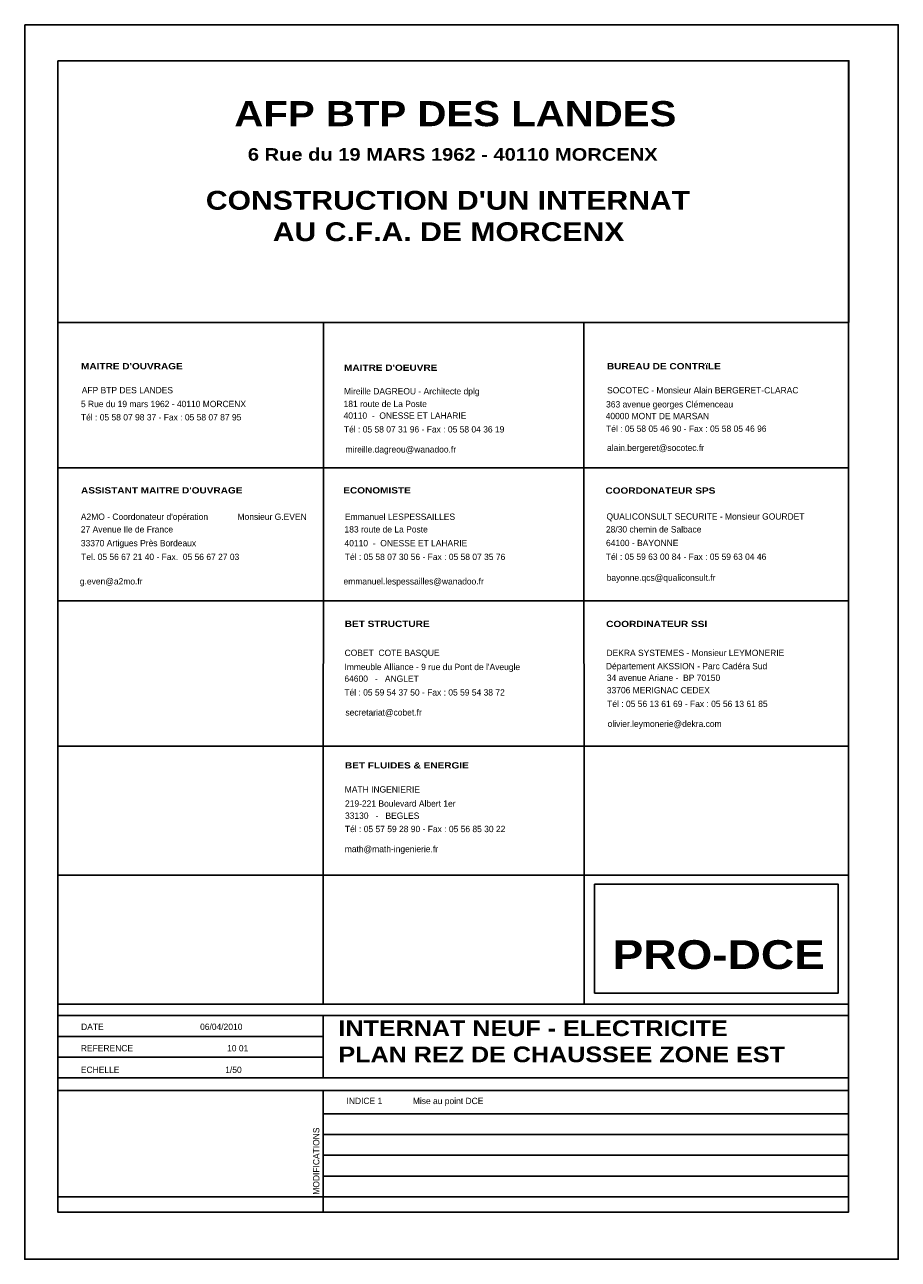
# Model space of a CAD drawing. Header units: millimetres. Extents: x -15 to 127, y -65 to 67.
# Tile 1 of 256: x -2 to 9, y -55 to -40. Entities that reach past the tile are written whole.
import ezdxf

# ---------------------------------------------------------------- set-up
doc = ezdxf.new("R2010")
doc.units = ezdxf.units.MM
doc.header["$MEASUREMENT"] = 0
doc.layers.add('CADRE', color=7, linetype='Continuous')
doc.styles.get("Standard").update_dxf_attribs({"font": 'BKANT.TTF'})

msp = doc.modelspace()

# ---------------------------------------------------------------- linework, layer by layer
at = {"color": 0}
for p, q in [((1.908, -43.983), (1.905, -52.173)), ((5.038, -43.983), (5.041, -52.173)), ((-1.283, -45.724), (8.224, -45.724)), ((-1.283, -47.324), (8.224, -47.324)), ((-1.283, -49.069), (8.224, -49.069)), ((-1.283, -50.623), (8.224, -50.623)), ((-1.283, -52.173), (8.224, -52.173)), ((-1.286, -52.312), (8.217, -52.312)), ((1.903, -52.308), (1.903, -53.057)), ((-1.286, -52.562), (1.903, -52.562)), ((-1.286, -52.812), (1.903, -52.812)), ((-1.286, -53.062), (8.221, -53.062)), ((-1.283, -53.212), (8.221, -53.212)), ((1.904, -53.203), (1.904, -54.676)), ((1.904, -53.492), (8.221, -53.492)), ((1.904, -53.742), (8.217, -53.742)), ((1.904, -53.992), (8.221, -53.992)), ((1.904, -54.242), (8.221, -54.242)), ((-1.286, -54.492), (8.221, -54.492))]:
    msp.add_line(p, q, dxfattribs=at)
for points in [[(-1.283, -40.826), (8.217, -40.826), (8.217, -54.676), (-1.283, -54.676), (-1.283, -40.826)], [(-1.283, -40.826), (8.224, -40.826), (8.224, -43.974), (-1.283, -43.974), (-1.283, -40.826)]]:
    msp.add_lwpolyline(points)
msp.add_lwpolyline([(5.167, -50.731), (8.095, -50.731), (8.095, -52.041), (5.167, -52.041), (5.167, -50.731)], dxfattribs=at)
at = {"layer": 'CADRE'}
msp.add_lwpolyline([(-1.683, -40.393), (8.817, -40.393), (8.817, -55.243), (-1.683, -55.243), (-1.683, -40.393)], dxfattribs=at)

# ---------------------------------------------------------------- texts
at = {"attachment_point": 1}
for s, insert, char_height, width in [('{\\fArial Black|b0|i0|c0|p34;AFP BTP DES LANDES}', (0.837, -41.312), 0.30207, 5.1241), ('{\\fArial Black|b0|i0|c0|p34;6 Rue du 19 MARS 1962 - 40110 MORCENX}', (0.999, -41.878), 0.15103, 4.93889), ("{\\fArial Black|b0|i0|c0|p34;CONSTRUCTION D'UN INTERNAT \\P        AU C.F.A. DE MORCENX\\H1.342x; }", (0.494, -42.392), 0.22655, 5.89139), ("{\\fArial Black|b0|i0|c0|p34;MAITRE D'OUVRAGE}", (-1.006, -44.463), 0.07552, 1.19063), ("{\\fArial Black|b0|i0|c0|p34;MAITRE D'OEUVRE}", (2.155, -44.481), 0.07552, 1.10243), ("{\\fArial Black|b0|i0|c0|p34;MAITRE D'OEUVRE}", (2.155, -44.481), 0.07552, 1.10243), ('{\\fArial Black|b0|i0|c0|p34;BUREAU DE CONTRïLE}', (5.315, -44.463), 0.07552, 1.38465), ('AFP BTP DES LANDES', (-0.997, -44.751), 0.07607, 1.13771), ('Mireille DAGREOU - Architecte dplg', (2.156, -44.764), 0.07607, 2.31871), ('SOCOTEC - Monsieur Alain BERGERET-CLARAC', (5.317, -44.752), 0.07607, 2.77906), ('5 Rue du 19 mars 1962 - 40110 MORCENX', (-1.007, -44.917), 0.07607, 2.70582), ('181 route de La Poste', (2.15, -44.916), 0.07607, 1.70286), ('363 avenue georges Clémenceau', (5.305, -44.921), 0.07607, 2.23322), ('Tél : 05 58 07 98 37 - Fax : 05 58 07 87 95', (-1.007, -45.077), 0.07607, 2.83832), ('40110  -  ONESSE ET LAHARIE', (2.15, -45.057), 0.07607, 2.07325), ('40000 MONT DE MARSAN', (5.3, -45.062), 0.07607, 1.97848), ('Tél : 05 58 07 31 96 - Fax : 05 58 04 36 19 ', (2.154, -45.222), 0.07607, 2.75201), ('Tél : 05 58 05 46 90 - Fax : 05 58 05 46 96', (5.305, -45.214), 0.07607, 2.75406), ('alain.bergeret@socotec.fr', (5.316, -45.444), 0.07607, 1.21708), ('mireille.dagreou@wanadoo.fr', (2.172, -45.463), 0.07607, 1.38465), ("{\\fArial Black|b0|i0|c0|p34;ASSISTANT MAITRE D'OUVRAGE}", (-1.006, -45.956), 0.07552, 1.905), ('{\\fArial Black|b0|i0|c0|p34;ECONOMISTE }', (2.146, -45.956), 0.07552, 0.82903), ('{\\fArial Black|b0|i0|c0|p34;COORDONATEUR SPS}', (5.297, -45.959), 0.07552, 1.27), ("A2MO - Coordonateur d'opération", (-1.008, -46.273), 0.07607, 1.88033), ('Monsieur G.EVEN', (0.875, -46.273), 0.07607, 1.88033), ('Emmanuel LESPESSAILLES', (2.167, -46.273), 0.07607, 1.88033), ('QUALICONSULT SECURITE - Monsieur GOURDET', (5.31, -46.27), 0.07607, 3.4077), ('27 Avenue Ile de France', (-1.008, -46.425), 0.07607, 1.88033), ('183 route de La Poste', (2.161, -46.425), 0.07607, 1.78179), ('28/30 chemin de Salbace', (5.303, -46.425), 0.07607, 2.58477), ('33370 Artigues Près Bordeaux', (-1.008, -46.591), 0.07607, 1.88033), ('40110  -  ONESSE ET LAHARIE', (2.161, -46.591), 0.07607, 1.94862), ('64100 - BAYONNE', (5.304, -46.589), 0.07607, 1.86572), ('Tel. 05 56 67 21 40 - Fax.  05 56 67 27 03 ', (-1.004, -46.756), 0.07607, 1.88033), ('Tél : 05 58 07 30 56 - Fax : 05 58 07 35 76 ', (2.165, -46.756), 0.07607, 2.76795), ('Tél : 05 59 63 00 84 - Fax : 05 59 63 04 46 ', (5.302, -46.754), 0.07607, 3.3292), ('g.even@a2mo.fr', (-1.02, -47.05), 0.07607, 1.88033), ('emmanuel.lespessailles@wanadoo.fr', (2.149, -47.05), 0.07607, 1.75507), ('bayonne.qcs@qualiconsult.fr', (5.312, -47.006), 0.07607, 1.35819), ('{\\fArial Black|b0|i0|c0|p34;BET STRUCTURE}', (2.164, -47.561), 0.07552, 0.9966), ('{\\fArial Black|b0|i0|c0|p34;COORDINATEUR SSI}', (5.306, -47.563), 0.07552, 1.19063), ('COBET  COTE BASQUE', (2.162, -47.91), 0.07607, 2.11134), ('DEKRA SYSTEMES - Monsieur LEYMONERIE', (5.31, -47.911), 0.07607, 3.28235), ("Immeuble Alliance - 9 rue du Pont de l'Aveugle", (2.16, -48.08), 0.07607, 2.94898), ('Département AKSSION - Parc Cadéra Sud', (5.303, -48.07), 0.07607, 3.23091), ('64600   -   ANGLET', (2.16, -48.221), 0.07607, 1.99407), ('34 avenue Ariane -  BP 70150', (5.314, -48.21), 0.07607, 2.80714), ('Tél : 05 59 54 37 50 - Fax : 05 59 54 38 72 ', (2.159, -48.386), 0.07607, 2.94573), ('33706 MERIGNAC CEDEX', (5.314, -48.36), 0.07607, 2.42114), ('Tél : 05 56 13 61 69 - Fax : 05 56 13 61 85', (5.318, -48.524), 0.07607, 3.06186), ('secretariat@cobet.fr', (2.172, -48.627), 0.07607, 0.9525), ('olivier.leymonerie@dekra.com', (5.324, -48.764), 0.07607, 1.46484), ('{\\fArial Black|b0|i0|c0|p34;BET FLUIDES & ENERGIE}', (2.166, -49.264), 0.07552, 1.47285), ('MATH INGENIERIE', (2.164, -49.553), 0.07607, 0.94368), ('219-221 Boulevard Albert 1er', (2.167, -49.723), 0.07607, 2.22557), ('33130   -   BEGLES', (2.167, -49.869), 0.07607, 1.87635), ('Tél : 05 57 59 28 90 - Fax : 05 56 85 30 22 ', (2.166, -50.029), 0.07607, 3.03846), ('math@math-ingenierie.fr', (2.164, -50.27), 0.07607, 1.16417), ('{\\fArial Black|b0|i0|c0|p34; PRO-DCE}', (5.229, -51.405), 0.34612, 2.84657), ('DATE                                         06/04/2010', (-1.005, -52.408), 0.07607, 2.77162), ('{\\fArial Black|b0|i0|c0|p34;INTERNAT NEUF - \\C1;ELECTRICITE\\C0;\\PPLAN REZ DE CHAUSSEE ZONE EST\\H1.342x; }', (2.088, -52.369), 0.18879, 6.73806), ('REFERENCE                                        10 01', (-1.008, -52.666), 0.07607, 2.77784), ('ECHELLE                                             1/50', (-1.008, -52.925), 0.07607, 4.66655), ('INDICE 1             Mise au point DCE', (2.185, -53.3), 0.07607, 3.4316)]:
    msp.add_mtext(s, dxfattribs=dict(at, insert=insert, char_height=char_height, width=width))
at = {"insert": (1.783, -54.466), "char_height": 0.07607, "width": 0.83785, "attachment_point": 1, "rotation": 90}
msp.add_mtext('MODIFICATIONS', dxfattribs=at)

doc.saveas('drawing.dxf')
